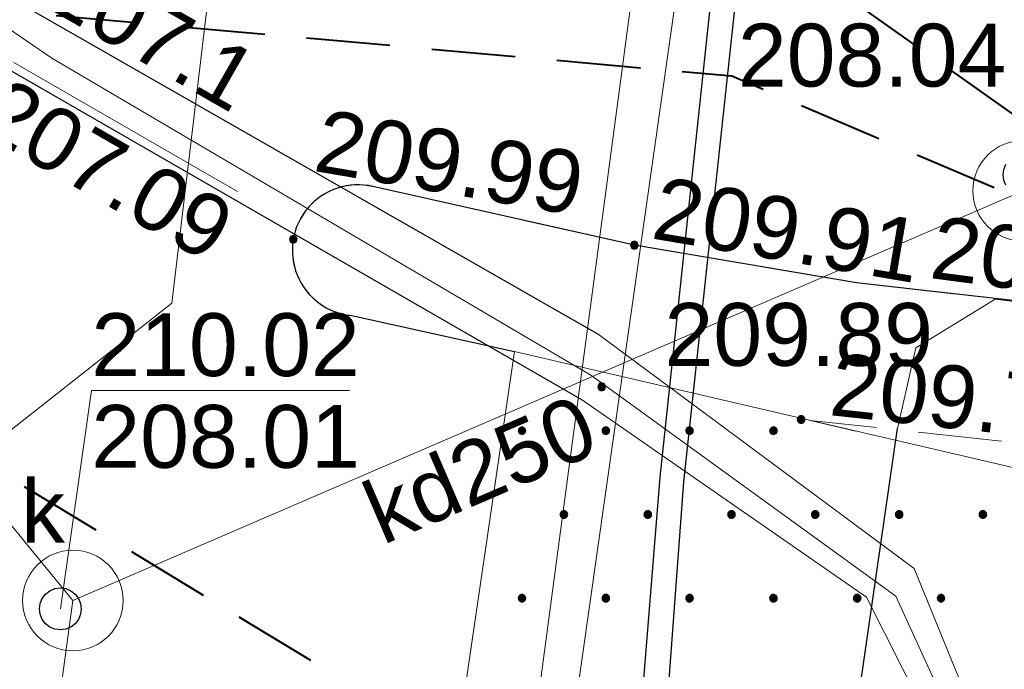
# Model space of a CAD drawing. Header units: metres. Extents: x 7419414 to 7419803, y 5549484 to 5549731.
# Tile 60 of 102: x 7419589 to 7419600, y 5549577 to 5549585. Entities that reach past the tile are written whole.
import ezdxf
from ezdxf.enums import TextEntityAlignment as Align

# ---------------------------------------------------------------- set-up
doc = ezdxf.new("R2010")
doc.units = ezdxf.units.M
doc.header["$MEASUREMENT"] = 0
doc.layers.get('0').update_dxf_attribs({"color": 250})
for name, color, linetype, lineweight in [('EGBJ', 7, 'Continuous', 13), ('GUPPRZ_O', 7, 'Continuous', 13), ('LINIE ROZGRANICZAJĄCE MPZP', 212, 'Continuous', 0), ('OTKJ', 7, 'Continuous', 13), ('OTKK', 7, 'Continuous', 30), ('OTRS_O', 7, 'Continuous', 13), ('OTZT', 7, 'Continuous', 13), ('SUCP', 212, 'Continuous', 13), ('SUEP', 1, 'Continuous', 13), ('SUKP', 36, 'Continuous', 13), ('SUKP_O', 36, 'Continuous', 13), ('SULO', 7, 'Continuous', 30), ('SUPK', 7, 'Continuous', 13), ('SUPW_O', 7, 'Continuous', 13), ('sutp', 250, 'Continuous', 0), ('SUWP', 5, 'Continuous', 13)]:
    doc.layers.add(name, color=color, linetype=linetype, lineweight=lineweight)
doc.styles.add('Arial', font='arial.ttf')

msp = doc.modelspace()

# ---------------------------------------------------------------- hatches: boundary and pattern name
at = {"linetype": 'Continuous'}
for points in [[(7419591.97, 5549582.305), (7419591.958, 5549582.307), (7419591.947, 5549582.311), (7419591.938, 5549582.318), (7419591.931, 5549582.328), (7419591.927, 5549582.338), (7419591.925, 5549582.35), (7419591.927, 5549582.362), (7419591.931, 5549582.373), (7419591.938, 5549582.382), (7419591.947, 5549582.389), (7419591.958, 5549582.393), (7419591.97, 5549582.395), (7419591.982, 5549582.393), (7419591.992, 5549582.389), (7419592.002, 5549582.382), (7419592.009, 5549582.373), (7419592.013, 5549582.362), (7419592.015, 5549582.35), (7419592.013, 5549582.338), (7419592.009, 5549582.328), (7419592.002, 5549582.318), (7419591.992, 5549582.311), (7419591.982, 5549582.307)], [(7419596.04, 5549582.235), (7419596.028, 5549582.237), (7419596.017, 5549582.241), (7419596.008, 5549582.248), (7419596.001, 5549582.258), (7419595.997, 5549582.268), (7419595.995, 5549582.28), (7419595.997, 5549582.292), (7419596.001, 5549582.303), (7419596.008, 5549582.312), (7419596.017, 5549582.319), (7419596.028, 5549582.323), (7419596.04, 5549582.325), (7419596.052, 5549582.323), (7419596.062, 5549582.319), (7419596.072, 5549582.312), (7419596.079, 5549582.303), (7419596.083, 5549582.292), (7419596.085, 5549582.28), (7419596.083, 5549582.268), (7419596.079, 5549582.258), (7419596.072, 5549582.248), (7419596.062, 5549582.241), (7419596.052, 5549582.237)], [(7419595.65, 5549580.545), (7419595.638, 5549580.547), (7419595.628, 5549580.551), (7419595.618, 5549580.558), (7419595.611, 5549580.567), (7419595.607, 5549580.578), (7419595.605, 5549580.59), (7419595.607, 5549580.602), (7419595.611, 5549580.612), (7419595.618, 5549580.622), (7419595.628, 5549580.629), (7419595.638, 5549580.633), (7419595.65, 5549580.635), (7419595.662, 5549580.633), (7419595.673, 5549580.629), (7419595.682, 5549580.622), (7419595.689, 5549580.612), (7419595.693, 5549580.602), (7419595.695, 5549580.59), (7419595.693, 5549580.578), (7419595.689, 5549580.567), (7419595.682, 5549580.558), (7419595.673, 5549580.551), (7419595.662, 5549580.547)], [(7419598.03, 5549580.155), (7419598.018, 5549580.157), (7419598.008, 5549580.161), (7419597.998, 5549580.168), (7419597.991, 5549580.178), (7419597.987, 5549580.188), (7419597.985, 5549580.2), (7419597.987, 5549580.212), (7419597.991, 5549580.223), (7419597.998, 5549580.232), (7419598.008, 5549580.239), (7419598.018, 5549580.243), (7419598.03, 5549580.245), (7419598.042, 5549580.243), (7419598.053, 5549580.239), (7419598.062, 5549580.232), (7419598.069, 5549580.223), (7419598.073, 5549580.212), (7419598.075, 5549580.2), (7419598.073, 5549580.188), (7419598.069, 5549580.178), (7419598.062, 5549580.168), (7419598.053, 5549580.161), (7419598.042, 5549580.157)], [(7419594.7, 5549580.021), (7419594.688, 5549580.023), (7419594.677, 5549580.027), (7419594.668, 5549580.034), (7419594.661, 5549580.044), (7419594.656, 5549580.055), (7419594.655, 5549580.066), (7419594.656, 5549580.078), (7419594.661, 5549580.089), (7419594.668, 5549580.098), (7419594.677, 5549580.105), (7419594.688, 5549580.11), (7419594.7, 5549580.111), (7419594.711, 5549580.11), (7419594.722, 5549580.105), (7419594.731, 5549580.098), (7419594.739, 5549580.089), (7419594.743, 5549580.078), (7419594.745, 5549580.066), (7419594.743, 5549580.055), (7419594.739, 5549580.044), (7419594.731, 5549580.034), (7419594.722, 5549580.027), (7419594.711, 5549580.023)], [(7419595.7, 5549580.021), (7419595.688, 5549580.023), (7419595.677, 5549580.027), (7419595.668, 5549580.034), (7419595.661, 5549580.044), (7419595.656, 5549580.055), (7419595.655, 5549580.066), (7419595.656, 5549580.078), (7419595.661, 5549580.089), (7419595.668, 5549580.098), (7419595.677, 5549580.105), (7419595.688, 5549580.11), (7419595.7, 5549580.111), (7419595.711, 5549580.11), (7419595.722, 5549580.105), (7419595.731, 5549580.098), (7419595.739, 5549580.089), (7419595.743, 5549580.078), (7419595.745, 5549580.066), (7419595.743, 5549580.055), (7419595.739, 5549580.044), (7419595.731, 5549580.034), (7419595.722, 5549580.027), (7419595.711, 5549580.023)], [(7419596.7, 5549580.021), (7419596.688, 5549580.023), (7419596.677, 5549580.027), (7419596.668, 5549580.034), (7419596.661, 5549580.044), (7419596.656, 5549580.055), (7419596.655, 5549580.066), (7419596.656, 5549580.078), (7419596.661, 5549580.089), (7419596.668, 5549580.098), (7419596.677, 5549580.105), (7419596.688, 5549580.11), (7419596.7, 5549580.111), (7419596.711, 5549580.11), (7419596.722, 5549580.105), (7419596.731, 5549580.098), (7419596.739, 5549580.089), (7419596.743, 5549580.078), (7419596.745, 5549580.066), (7419596.743, 5549580.055), (7419596.739, 5549580.044), (7419596.731, 5549580.034), (7419596.722, 5549580.027), (7419596.711, 5549580.023)], [(7419597.7, 5549580.021), (7419597.688, 5549580.023), (7419597.677, 5549580.027), (7419597.668, 5549580.034), (7419597.661, 5549580.044), (7419597.656, 5549580.055), (7419597.655, 5549580.066), (7419597.656, 5549580.078), (7419597.661, 5549580.089), (7419597.668, 5549580.098), (7419597.677, 5549580.105), (7419597.688, 5549580.11), (7419597.7, 5549580.111), (7419597.711, 5549580.11), (7419597.722, 5549580.105), (7419597.731, 5549580.098), (7419597.739, 5549580.089), (7419597.743, 5549580.078), (7419597.745, 5549580.066), (7419597.743, 5549580.055), (7419597.739, 5549580.044), (7419597.731, 5549580.034), (7419597.722, 5549580.027), (7419597.711, 5549580.023)], [(7419595.2, 5549579.021), (7419595.188, 5549579.023), (7419595.177, 5549579.027), (7419595.168, 5549579.034), (7419595.161, 5549579.044), (7419595.156, 5549579.055), (7419595.155, 5549579.066), (7419595.156, 5549579.078), (7419595.161, 5549579.089), (7419595.168, 5549579.098), (7419595.177, 5549579.105), (7419595.188, 5549579.11), (7419595.2, 5549579.111), (7419595.211, 5549579.11), (7419595.222, 5549579.105), (7419595.231, 5549579.098), (7419595.239, 5549579.089), (7419595.243, 5549579.078), (7419595.245, 5549579.066), (7419595.243, 5549579.055), (7419595.239, 5549579.044), (7419595.231, 5549579.034), (7419595.222, 5549579.027), (7419595.211, 5549579.023)], [(7419596.2, 5549579.021), (7419596.188, 5549579.023), (7419596.177, 5549579.027), (7419596.168, 5549579.034), (7419596.161, 5549579.044), (7419596.156, 5549579.055), (7419596.155, 5549579.066), (7419596.156, 5549579.078), (7419596.161, 5549579.089), (7419596.168, 5549579.098), (7419596.177, 5549579.105), (7419596.188, 5549579.11), (7419596.2, 5549579.111), (7419596.211, 5549579.11), (7419596.222, 5549579.105), (7419596.231, 5549579.098), (7419596.239, 5549579.089), (7419596.243, 5549579.078), (7419596.245, 5549579.066), (7419596.243, 5549579.055), (7419596.239, 5549579.044), (7419596.231, 5549579.034), (7419596.222, 5549579.027), (7419596.211, 5549579.023)], [(7419597.2, 5549579.021), (7419597.188, 5549579.023), (7419597.177, 5549579.027), (7419597.168, 5549579.034), (7419597.161, 5549579.044), (7419597.156, 5549579.055), (7419597.155, 5549579.066), (7419597.156, 5549579.078), (7419597.161, 5549579.089), (7419597.168, 5549579.098), (7419597.177, 5549579.105), (7419597.188, 5549579.11), (7419597.2, 5549579.111), (7419597.211, 5549579.11), (7419597.222, 5549579.105), (7419597.231, 5549579.098), (7419597.239, 5549579.089), (7419597.243, 5549579.078), (7419597.245, 5549579.066), (7419597.243, 5549579.055), (7419597.239, 5549579.044), (7419597.231, 5549579.034), (7419597.222, 5549579.027), (7419597.211, 5549579.023)], [(7419598.2, 5549579.021), (7419598.188, 5549579.023), (7419598.177, 5549579.027), (7419598.168, 5549579.034), (7419598.161, 5549579.044), (7419598.156, 5549579.055), (7419598.155, 5549579.066), (7419598.156, 5549579.078), (7419598.161, 5549579.089), (7419598.168, 5549579.098), (7419598.177, 5549579.105), (7419598.188, 5549579.11), (7419598.2, 5549579.111), (7419598.211, 5549579.11), (7419598.222, 5549579.105), (7419598.231, 5549579.098), (7419598.239, 5549579.089), (7419598.243, 5549579.078), (7419598.245, 5549579.066), (7419598.243, 5549579.055), (7419598.239, 5549579.044), (7419598.231, 5549579.034), (7419598.222, 5549579.027), (7419598.211, 5549579.023)], [(7419599.2, 5549579.021), (7419599.188, 5549579.023), (7419599.177, 5549579.027), (7419599.168, 5549579.034), (7419599.161, 5549579.044), (7419599.156, 5549579.055), (7419599.155, 5549579.066), (7419599.156, 5549579.078), (7419599.161, 5549579.089), (7419599.168, 5549579.098), (7419599.177, 5549579.105), (7419599.188, 5549579.11), (7419599.2, 5549579.111), (7419599.211, 5549579.11), (7419599.222, 5549579.105), (7419599.231, 5549579.098), (7419599.239, 5549579.089), (7419599.243, 5549579.078), (7419599.245, 5549579.066), (7419599.243, 5549579.055), (7419599.239, 5549579.044), (7419599.231, 5549579.034), (7419599.222, 5549579.027), (7419599.211, 5549579.023)], [(7419600.2, 5549579.021), (7419600.188, 5549579.023), (7419600.177, 5549579.027), (7419600.168, 5549579.034), (7419600.161, 5549579.044), (7419600.156, 5549579.055), (7419600.155, 5549579.066), (7419600.156, 5549579.078), (7419600.161, 5549579.089), (7419600.168, 5549579.098), (7419600.177, 5549579.105), (7419600.188, 5549579.11), (7419600.2, 5549579.111), (7419600.211, 5549579.11), (7419600.222, 5549579.105), (7419600.231, 5549579.098), (7419600.239, 5549579.089), (7419600.243, 5549579.078), (7419600.245, 5549579.066), (7419600.243, 5549579.055), (7419600.239, 5549579.044), (7419600.231, 5549579.034), (7419600.222, 5549579.027), (7419600.211, 5549579.023)], [(7419594.7, 5549578.021), (7419594.688, 5549578.023), (7419594.677, 5549578.027), (7419594.668, 5549578.034), (7419594.661, 5549578.044), (7419594.656, 5549578.055), (7419594.655, 5549578.066), (7419594.656, 5549578.078), (7419594.661, 5549578.089), (7419594.668, 5549578.098), (7419594.677, 5549578.105), (7419594.688, 5549578.11), (7419594.7, 5549578.111), (7419594.711, 5549578.11), (7419594.722, 5549578.105), (7419594.731, 5549578.098), (7419594.739, 5549578.089), (7419594.743, 5549578.078), (7419594.745, 5549578.066), (7419594.743, 5549578.055), (7419594.739, 5549578.044), (7419594.731, 5549578.034), (7419594.722, 5549578.027), (7419594.711, 5549578.023)], [(7419595.7, 5549578.021), (7419595.688, 5549578.023), (7419595.677, 5549578.027), (7419595.668, 5549578.034), (7419595.661, 5549578.044), (7419595.656, 5549578.055), (7419595.655, 5549578.066), (7419595.656, 5549578.078), (7419595.661, 5549578.089), (7419595.668, 5549578.098), (7419595.677, 5549578.105), (7419595.688, 5549578.11), (7419595.7, 5549578.111), (7419595.711, 5549578.11), (7419595.722, 5549578.105), (7419595.731, 5549578.098), (7419595.739, 5549578.089), (7419595.743, 5549578.078), (7419595.745, 5549578.066), (7419595.743, 5549578.055), (7419595.739, 5549578.044), (7419595.731, 5549578.034), (7419595.722, 5549578.027), (7419595.711, 5549578.023)], [(7419596.7, 5549578.021), (7419596.688, 5549578.023), (7419596.677, 5549578.027), (7419596.668, 5549578.034), (7419596.661, 5549578.044), (7419596.656, 5549578.055), (7419596.655, 5549578.066), (7419596.656, 5549578.078), (7419596.661, 5549578.089), (7419596.668, 5549578.098), (7419596.677, 5549578.105), (7419596.688, 5549578.11), (7419596.7, 5549578.111), (7419596.711, 5549578.11), (7419596.722, 5549578.105), (7419596.731, 5549578.098), (7419596.739, 5549578.089), (7419596.743, 5549578.078), (7419596.745, 5549578.066), (7419596.743, 5549578.055), (7419596.739, 5549578.044), (7419596.731, 5549578.034), (7419596.722, 5549578.027), (7419596.711, 5549578.023)], [(7419597.7, 5549578.021), (7419597.688, 5549578.023), (7419597.677, 5549578.027), (7419597.668, 5549578.034), (7419597.661, 5549578.044), (7419597.656, 5549578.055), (7419597.655, 5549578.066), (7419597.656, 5549578.078), (7419597.661, 5549578.089), (7419597.668, 5549578.098), (7419597.677, 5549578.105), (7419597.688, 5549578.11), (7419597.7, 5549578.111), (7419597.711, 5549578.11), (7419597.722, 5549578.105), (7419597.731, 5549578.098), (7419597.739, 5549578.089), (7419597.743, 5549578.078), (7419597.745, 5549578.066), (7419597.743, 5549578.055), (7419597.739, 5549578.044), (7419597.731, 5549578.034), (7419597.722, 5549578.027), (7419597.711, 5549578.023)], [(7419598.7, 5549578.021), (7419598.688, 5549578.023), (7419598.677, 5549578.027), (7419598.668, 5549578.034), (7419598.661, 5549578.044), (7419598.656, 5549578.055), (7419598.655, 5549578.066), (7419598.656, 5549578.078), (7419598.661, 5549578.089), (7419598.668, 5549578.098), (7419598.677, 5549578.105), (7419598.688, 5549578.11), (7419598.7, 5549578.111), (7419598.711, 5549578.11), (7419598.722, 5549578.105), (7419598.731, 5549578.098), (7419598.739, 5549578.089), (7419598.743, 5549578.078), (7419598.745, 5549578.066), (7419598.743, 5549578.055), (7419598.739, 5549578.044), (7419598.731, 5549578.034), (7419598.722, 5549578.027), (7419598.711, 5549578.023)], [(7419599.7, 5549578.021), (7419599.688, 5549578.023), (7419599.677, 5549578.027), (7419599.668, 5549578.034), (7419599.661, 5549578.044), (7419599.656, 5549578.055), (7419599.655, 5549578.066), (7419599.656, 5549578.078), (7419599.661, 5549578.089), (7419599.668, 5549578.098), (7419599.677, 5549578.105), (7419599.688, 5549578.11), (7419599.7, 5549578.111), (7419599.711, 5549578.11), (7419599.722, 5549578.105), (7419599.731, 5549578.098), (7419599.739, 5549578.089), (7419599.743, 5549578.078), (7419599.745, 5549578.066), (7419599.743, 5549578.055), (7419599.739, 5549578.044), (7419599.731, 5549578.034), (7419599.722, 5549578.027), (7419599.711, 5549578.023)]]:
    msp.add_hatch(color=0, dxfattribs=at).paths.add_polyline_path(points)

# ---------------------------------------------------------------- linework, layer by layer
at = {"color": 0, "linetype": 'Continuous', "flags": 128}
msp.add_lwpolyline([(7419600.473, 5549582.995), (7419600.449, 5549583.055), (7419600.44, 5549583.12), (7419600.449, 5549583.185), (7419600.473, 5549583.245)], dxfattribs=at)
for points in [[(7419591.925, 5549582.35), (7419591.927, 5549582.338), (7419591.931, 5549582.328), (7419591.938, 5549582.318), (7419591.947, 5549582.311), (7419591.958, 5549582.307), (7419591.97, 5549582.305), (7419591.982, 5549582.307), (7419591.992, 5549582.311), (7419592.002, 5549582.318), (7419592.009, 5549582.328), (7419592.013, 5549582.338), (7419592.015, 5549582.35), (7419592.013, 5549582.362), (7419592.009, 5549582.373), (7419592.002, 5549582.382), (7419591.992, 5549582.389), (7419591.982, 5549582.393), (7419591.97, 5549582.395), (7419591.958, 5549582.393), (7419591.947, 5549582.389), (7419591.938, 5549582.382), (7419591.931, 5549582.373), (7419591.927, 5549582.362), (7419591.925, 5549582.35)], [(7419595.995, 5549582.28), (7419595.997, 5549582.268), (7419596.001, 5549582.258), (7419596.008, 5549582.248), (7419596.017, 5549582.241), (7419596.028, 5549582.237), (7419596.04, 5549582.235), (7419596.052, 5549582.237), (7419596.062, 5549582.241), (7419596.072, 5549582.248), (7419596.079, 5549582.258), (7419596.083, 5549582.268), (7419596.085, 5549582.28), (7419596.083, 5549582.292), (7419596.079, 5549582.303), (7419596.072, 5549582.312), (7419596.062, 5549582.319), (7419596.052, 5549582.323), (7419596.04, 5549582.325), (7419596.028, 5549582.323), (7419596.017, 5549582.319), (7419596.008, 5549582.312), (7419596.001, 5549582.303), (7419595.997, 5549582.292), (7419595.995, 5549582.28)], [(7419595.605, 5549580.59), (7419595.607, 5549580.578), (7419595.611, 5549580.567), (7419595.618, 5549580.558), (7419595.628, 5549580.551), (7419595.638, 5549580.547), (7419595.65, 5549580.545), (7419595.662, 5549580.547), (7419595.673, 5549580.551), (7419595.682, 5549580.558), (7419595.689, 5549580.567), (7419595.693, 5549580.578), (7419595.695, 5549580.59), (7419595.693, 5549580.602), (7419595.689, 5549580.612), (7419595.682, 5549580.622), (7419595.673, 5549580.629), (7419595.662, 5549580.633), (7419595.65, 5549580.635), (7419595.638, 5549580.633), (7419595.628, 5549580.629), (7419595.618, 5549580.622), (7419595.611, 5549580.612), (7419595.607, 5549580.602), (7419595.605, 5549580.59)], [(7419597.985, 5549580.2), (7419597.987, 5549580.188), (7419597.991, 5549580.178), (7419597.998, 5549580.168), (7419598.008, 5549580.161), (7419598.018, 5549580.157), (7419598.03, 5549580.155), (7419598.042, 5549580.157), (7419598.053, 5549580.161), (7419598.062, 5549580.168), (7419598.069, 5549580.178), (7419598.073, 5549580.188), (7419598.075, 5549580.2), (7419598.073, 5549580.212), (7419598.069, 5549580.223), (7419598.062, 5549580.232), (7419598.053, 5549580.239), (7419598.042, 5549580.243), (7419598.03, 5549580.245), (7419598.018, 5549580.243), (7419598.008, 5549580.239), (7419597.998, 5549580.232), (7419597.991, 5549580.223), (7419597.987, 5549580.212), (7419597.985, 5549580.2)], [(7419594.655, 5549580.066), (7419594.656, 5549580.055), (7419594.661, 5549580.044), (7419594.668, 5549580.034), (7419594.677, 5549580.027), (7419594.688, 5549580.023), (7419594.7, 5549580.021), (7419594.711, 5549580.023), (7419594.722, 5549580.027), (7419594.731, 5549580.034), (7419594.739, 5549580.044), (7419594.743, 5549580.055), (7419594.745, 5549580.066), (7419594.743, 5549580.078), (7419594.739, 5549580.089), (7419594.731, 5549580.098), (7419594.722, 5549580.105), (7419594.711, 5549580.11), (7419594.7, 5549580.111), (7419594.688, 5549580.11), (7419594.677, 5549580.105), (7419594.668, 5549580.098), (7419594.661, 5549580.089), (7419594.656, 5549580.078), (7419594.655, 5549580.066)], [(7419595.655, 5549580.066), (7419595.656, 5549580.055), (7419595.661, 5549580.044), (7419595.668, 5549580.034), (7419595.677, 5549580.027), (7419595.688, 5549580.023), (7419595.7, 5549580.021), (7419595.711, 5549580.023), (7419595.722, 5549580.027), (7419595.731, 5549580.034), (7419595.739, 5549580.044), (7419595.743, 5549580.055), (7419595.745, 5549580.066), (7419595.743, 5549580.078), (7419595.739, 5549580.089), (7419595.731, 5549580.098), (7419595.722, 5549580.105), (7419595.711, 5549580.11), (7419595.7, 5549580.111), (7419595.688, 5549580.11), (7419595.677, 5549580.105), (7419595.668, 5549580.098), (7419595.661, 5549580.089), (7419595.656, 5549580.078), (7419595.655, 5549580.066)], [(7419596.655, 5549580.066), (7419596.656, 5549580.055), (7419596.661, 5549580.044), (7419596.668, 5549580.034), (7419596.677, 5549580.027), (7419596.688, 5549580.023), (7419596.7, 5549580.021), (7419596.711, 5549580.023), (7419596.722, 5549580.027), (7419596.731, 5549580.034), (7419596.739, 5549580.044), (7419596.743, 5549580.055), (7419596.745, 5549580.066), (7419596.743, 5549580.078), (7419596.739, 5549580.089), (7419596.731, 5549580.098), (7419596.722, 5549580.105), (7419596.711, 5549580.11), (7419596.7, 5549580.111), (7419596.688, 5549580.11), (7419596.677, 5549580.105), (7419596.668, 5549580.098), (7419596.661, 5549580.089), (7419596.656, 5549580.078), (7419596.655, 5549580.066)], [(7419597.655, 5549580.066), (7419597.656, 5549580.055), (7419597.661, 5549580.044), (7419597.668, 5549580.034), (7419597.677, 5549580.027), (7419597.688, 5549580.023), (7419597.7, 5549580.021), (7419597.711, 5549580.023), (7419597.722, 5549580.027), (7419597.731, 5549580.034), (7419597.739, 5549580.044), (7419597.743, 5549580.055), (7419597.745, 5549580.066), (7419597.743, 5549580.078), (7419597.739, 5549580.089), (7419597.731, 5549580.098), (7419597.722, 5549580.105), (7419597.711, 5549580.11), (7419597.7, 5549580.111), (7419597.688, 5549580.11), (7419597.677, 5549580.105), (7419597.668, 5549580.098), (7419597.661, 5549580.089), (7419597.656, 5549580.078), (7419597.655, 5549580.066)], [(7419595.155, 5549579.066), (7419595.156, 5549579.055), (7419595.161, 5549579.044), (7419595.168, 5549579.034), (7419595.177, 5549579.027), (7419595.188, 5549579.023), (7419595.2, 5549579.021), (7419595.211, 5549579.023), (7419595.222, 5549579.027), (7419595.231, 5549579.034), (7419595.239, 5549579.044), (7419595.243, 5549579.055), (7419595.245, 5549579.066), (7419595.243, 5549579.078), (7419595.239, 5549579.089), (7419595.231, 5549579.098), (7419595.222, 5549579.105), (7419595.211, 5549579.11), (7419595.2, 5549579.111), (7419595.188, 5549579.11), (7419595.177, 5549579.105), (7419595.168, 5549579.098), (7419595.161, 5549579.089), (7419595.156, 5549579.078), (7419595.155, 5549579.066)], [(7419596.155, 5549579.066), (7419596.156, 5549579.055), (7419596.161, 5549579.044), (7419596.168, 5549579.034), (7419596.177, 5549579.027), (7419596.188, 5549579.023), (7419596.2, 5549579.021), (7419596.211, 5549579.023), (7419596.222, 5549579.027), (7419596.231, 5549579.034), (7419596.239, 5549579.044), (7419596.243, 5549579.055), (7419596.245, 5549579.066), (7419596.243, 5549579.078), (7419596.239, 5549579.089), (7419596.231, 5549579.098), (7419596.222, 5549579.105), (7419596.211, 5549579.11), (7419596.2, 5549579.111), (7419596.188, 5549579.11), (7419596.177, 5549579.105), (7419596.168, 5549579.098), (7419596.161, 5549579.089), (7419596.156, 5549579.078), (7419596.155, 5549579.066)], [(7419597.155, 5549579.066), (7419597.156, 5549579.055), (7419597.161, 5549579.044), (7419597.168, 5549579.034), (7419597.177, 5549579.027), (7419597.188, 5549579.023), (7419597.2, 5549579.021), (7419597.211, 5549579.023), (7419597.222, 5549579.027), (7419597.231, 5549579.034), (7419597.239, 5549579.044), (7419597.243, 5549579.055), (7419597.245, 5549579.066), (7419597.243, 5549579.078), (7419597.239, 5549579.089), (7419597.231, 5549579.098), (7419597.222, 5549579.105), (7419597.211, 5549579.11), (7419597.2, 5549579.111), (7419597.188, 5549579.11), (7419597.177, 5549579.105), (7419597.168, 5549579.098), (7419597.161, 5549579.089), (7419597.156, 5549579.078), (7419597.155, 5549579.066)], [(7419598.155, 5549579.066), (7419598.156, 5549579.055), (7419598.161, 5549579.044), (7419598.168, 5549579.034), (7419598.177, 5549579.027), (7419598.188, 5549579.023), (7419598.2, 5549579.021), (7419598.211, 5549579.023), (7419598.222, 5549579.027), (7419598.231, 5549579.034), (7419598.239, 5549579.044), (7419598.243, 5549579.055), (7419598.245, 5549579.066), (7419598.243, 5549579.078), (7419598.239, 5549579.089), (7419598.231, 5549579.098), (7419598.222, 5549579.105), (7419598.211, 5549579.11), (7419598.2, 5549579.111), (7419598.188, 5549579.11), (7419598.177, 5549579.105), (7419598.168, 5549579.098), (7419598.161, 5549579.089), (7419598.156, 5549579.078), (7419598.155, 5549579.066)], [(7419599.155, 5549579.066), (7419599.156, 5549579.055), (7419599.161, 5549579.044), (7419599.168, 5549579.034), (7419599.177, 5549579.027), (7419599.188, 5549579.023), (7419599.2, 5549579.021), (7419599.211, 5549579.023), (7419599.222, 5549579.027), (7419599.231, 5549579.034), (7419599.239, 5549579.044), (7419599.243, 5549579.055), (7419599.245, 5549579.066), (7419599.243, 5549579.078), (7419599.239, 5549579.089), (7419599.231, 5549579.098), (7419599.222, 5549579.105), (7419599.211, 5549579.11), (7419599.2, 5549579.111), (7419599.188, 5549579.11), (7419599.177, 5549579.105), (7419599.168, 5549579.098), (7419599.161, 5549579.089), (7419599.156, 5549579.078), (7419599.155, 5549579.066)], [(7419600.155, 5549579.066), (7419600.156, 5549579.055), (7419600.161, 5549579.044), (7419600.168, 5549579.034), (7419600.177, 5549579.027), (7419600.188, 5549579.023), (7419600.2, 5549579.021), (7419600.211, 5549579.023), (7419600.222, 5549579.027), (7419600.231, 5549579.034), (7419600.239, 5549579.044), (7419600.243, 5549579.055), (7419600.245, 5549579.066), (7419600.243, 5549579.078), (7419600.239, 5549579.089), (7419600.231, 5549579.098), (7419600.222, 5549579.105), (7419600.211, 5549579.11), (7419600.2, 5549579.111), (7419600.188, 5549579.11), (7419600.177, 5549579.105), (7419600.168, 5549579.098), (7419600.161, 5549579.089), (7419600.156, 5549579.078), (7419600.155, 5549579.066)], [(7419589.19, 5549578.19), (7419589.255, 5549578.181), (7419589.315, 5549578.157), (7419589.367, 5549578.117), (7419589.407, 5549578.065), (7419589.431, 5549578.005), (7419589.44, 5549577.94), (7419589.431, 5549577.875), (7419589.407, 5549577.815), (7419589.367, 5549577.763), (7419589.315, 5549577.723), (7419589.255, 5549577.699), (7419589.19, 5549577.69), (7419589.125, 5549577.699), (7419589.065, 5549577.723), (7419589.013, 5549577.763), (7419588.973, 5549577.815), (7419588.949, 5549577.875), (7419588.94, 5549577.94), (7419588.949, 5549578.005), (7419588.973, 5549578.065), (7419589.013, 5549578.117), (7419589.065, 5549578.157), (7419589.125, 5549578.181), (7419589.19, 5549578.19)], [(7419594.655, 5549578.066), (7419594.656, 5549578.055), (7419594.661, 5549578.044), (7419594.668, 5549578.034), (7419594.677, 5549578.027), (7419594.688, 5549578.023), (7419594.7, 5549578.021), (7419594.711, 5549578.023), (7419594.722, 5549578.027), (7419594.731, 5549578.034), (7419594.739, 5549578.044), (7419594.743, 5549578.055), (7419594.745, 5549578.066), (7419594.743, 5549578.078), (7419594.739, 5549578.089), (7419594.731, 5549578.098), (7419594.722, 5549578.105), (7419594.711, 5549578.11), (7419594.7, 5549578.111), (7419594.688, 5549578.11), (7419594.677, 5549578.105), (7419594.668, 5549578.098), (7419594.661, 5549578.089), (7419594.656, 5549578.078), (7419594.655, 5549578.066)], [(7419595.655, 5549578.066), (7419595.656, 5549578.055), (7419595.661, 5549578.044), (7419595.668, 5549578.034), (7419595.677, 5549578.027), (7419595.688, 5549578.023), (7419595.7, 5549578.021), (7419595.711, 5549578.023), (7419595.722, 5549578.027), (7419595.731, 5549578.034), (7419595.739, 5549578.044), (7419595.743, 5549578.055), (7419595.745, 5549578.066), (7419595.743, 5549578.078), (7419595.739, 5549578.089), (7419595.731, 5549578.098), (7419595.722, 5549578.105), (7419595.711, 5549578.11), (7419595.7, 5549578.111), (7419595.688, 5549578.11), (7419595.677, 5549578.105), (7419595.668, 5549578.098), (7419595.661, 5549578.089), (7419595.656, 5549578.078), (7419595.655, 5549578.066)], [(7419596.655, 5549578.066), (7419596.656, 5549578.055), (7419596.661, 5549578.044), (7419596.668, 5549578.034), (7419596.677, 5549578.027), (7419596.688, 5549578.023), (7419596.7, 5549578.021), (7419596.711, 5549578.023), (7419596.722, 5549578.027), (7419596.731, 5549578.034), (7419596.739, 5549578.044), (7419596.743, 5549578.055), (7419596.745, 5549578.066), (7419596.743, 5549578.078), (7419596.739, 5549578.089), (7419596.731, 5549578.098), (7419596.722, 5549578.105), (7419596.711, 5549578.11), (7419596.7, 5549578.111), (7419596.688, 5549578.11), (7419596.677, 5549578.105), (7419596.668, 5549578.098), (7419596.661, 5549578.089), (7419596.656, 5549578.078), (7419596.655, 5549578.066)], [(7419597.655, 5549578.066), (7419597.656, 5549578.055), (7419597.661, 5549578.044), (7419597.668, 5549578.034), (7419597.677, 5549578.027), (7419597.688, 5549578.023), (7419597.7, 5549578.021), (7419597.711, 5549578.023), (7419597.722, 5549578.027), (7419597.731, 5549578.034), (7419597.739, 5549578.044), (7419597.743, 5549578.055), (7419597.745, 5549578.066), (7419597.743, 5549578.078), (7419597.739, 5549578.089), (7419597.731, 5549578.098), (7419597.722, 5549578.105), (7419597.711, 5549578.11), (7419597.7, 5549578.111), (7419597.688, 5549578.11), (7419597.677, 5549578.105), (7419597.668, 5549578.098), (7419597.661, 5549578.089), (7419597.656, 5549578.078), (7419597.655, 5549578.066)], [(7419598.655, 5549578.066), (7419598.656, 5549578.055), (7419598.661, 5549578.044), (7419598.668, 5549578.034), (7419598.677, 5549578.027), (7419598.688, 5549578.023), (7419598.7, 5549578.021), (7419598.711, 5549578.023), (7419598.722, 5549578.027), (7419598.731, 5549578.034), (7419598.739, 5549578.044), (7419598.743, 5549578.055), (7419598.745, 5549578.066), (7419598.743, 5549578.078), (7419598.739, 5549578.089), (7419598.731, 5549578.098), (7419598.722, 5549578.105), (7419598.711, 5549578.11), (7419598.7, 5549578.111), (7419598.688, 5549578.11), (7419598.677, 5549578.105), (7419598.668, 5549578.098), (7419598.661, 5549578.089), (7419598.656, 5549578.078), (7419598.655, 5549578.066)], [(7419599.655, 5549578.066), (7419599.656, 5549578.055), (7419599.661, 5549578.044), (7419599.668, 5549578.034), (7419599.677, 5549578.027), (7419599.688, 5549578.023), (7419599.7, 5549578.021), (7419599.711, 5549578.023), (7419599.722, 5549578.027), (7419599.731, 5549578.034), (7419599.739, 5549578.044), (7419599.743, 5549578.055), (7419599.745, 5549578.066), (7419599.743, 5549578.078), (7419599.739, 5549578.089), (7419599.731, 5549578.098), (7419599.722, 5549578.105), (7419599.711, 5549578.11), (7419599.7, 5549578.111), (7419599.688, 5549578.11), (7419599.677, 5549578.105), (7419599.668, 5549578.098), (7419599.661, 5549578.089), (7419599.656, 5549578.078), (7419599.655, 5549578.066)]]:
    msp.add_lwpolyline(points, close=True, dxfattribs=at)
at = {"layer": 'EGBJ', "color": 250, "linetype": 'Continuous', "lineweight": 13, "flags": 128}
msp.add_lwpolyline([(7419607.2, 5549578.08), (7419602.64, 5549579.14), (7419594.61, 5549581.01), (7419593.78, 5549575.34), (7419601.22, 5549573.35), (7419605.01, 5549572.47), (7419610.7, 5549571.15), (7419611.619, 5549577.362), (7419607.2, 5549578.08)], close=True, dxfattribs=at)
at = {"layer": 'GUPPRZ_O', "color": 1, "linetype": 'Continuous', "lineweight": 13}
msp.add_line((7419588.635, 5549584.459), (7419591.303, 5549582.921), dxfattribs=at)
at = {"layer": 'GUPPRZ_O', "color": 36, "linetype": 'Continuous', "lineweight": 13, "flags": 128}
msp.add_lwpolyline([(7419589.19, 5549577.94), (7419589.56, 5549580.546), (7419592.64, 5549580.546)], dxfattribs=at)
at = {"layer": 'LINIE ROZGRANICZAJĄCE MPZP', "color": 30, "linetype": 'Continuous', "lineweight": 40}
for p, q in [((7419599.419, 5549584.649), (7419598.603, 5549585.227)), ((7419600.644, 5549583.783), (7419599.827, 5549584.36)), ((7419588.758, 5549579.402), (7419589.613, 5549578.883)), ((7419590.04, 5549578.624), (7419590.895, 5549578.105)), ((7419591.322, 5549577.845), (7419592.177, 5549577.326))]:
    msp.add_line(p, q, dxfattribs=at)
at = {"layer": 'LINIE ROZGRANICZAJĄCE MPZP', "color": 1, "linetype": 'Continuous', "lineweight": 40}
for p, q in [((7419589.14, 5549585.021), (7419590.136, 5549584.932)), ((7419590.634, 5549584.887), (7419591.63, 5549584.798)), ((7419592.128, 5549584.754), (7419593.124, 5549584.665)), ((7419593.622, 5549584.62), (7419594.618, 5549584.531)), ((7419595.116, 5549584.487), (7419596.112, 5549584.398)), ((7419598.036, 5549583.946), (7419598.956, 5549583.554)), ((7419599.416, 5549583.358), (7419600.336, 5549582.967))]:
    msp.add_line(p, q, dxfattribs=at)
at = {"layer": 'LINIE ROZGRANICZAJĄCE MPZP', "color": 1, "linetype": 'Continuous', "lineweight": 40, "flags": 128}
msp.add_lwpolyline([(7419596.61, 5549584.353), (7419597.202, 5549584.301), (7419597.576, 5549584.141)], dxfattribs=at)
at = {"layer": 'OTKJ', "color": 250, "linetype": 'Continuous', "lineweight": 13}
for p, q in [((7419594.236, 5549582.685), (7419592.92, 5549582.98)), ((7419596.04, 5549582.28), (7419594.724, 5549582.575)), ((7419597.119, 5549582.097), (7419596.04, 5549582.28)), ((7419598.69, 5549581.83), (7419597.611, 5549582.013)), ((7419599.843, 5549581.7), (7419598.69, 5549581.83)), ((7419601.83, 5549581.476), (7419600.34, 5549581.644)), ((7419592.67, 5549581.44), (7419594.61, 5549581.01)), ((7419594.61, 5549581.01), (7419594.376, 5549579.412)), ((7419594.304, 5549578.917), (7419594.086, 5549577.433))]:
    msp.add_line(p, q, dxfattribs=at)
at = {"layer": 'OTKJ', "color": 250, "linetype": 'Continuous', "lineweight": 13, "flags": 128}
for points in [[(7419592.92, 5549582.98), (7419592.895, 5549582.986), (7419592.869, 5549582.99), (7419592.844, 5549582.994), (7419592.818, 5549582.997), (7419592.792, 5549582.999), (7419592.766, 5549583), (7419592.74, 5549583.001), (7419592.714, 5549583), (7419592.688, 5549582.999), (7419592.663, 5549582.997), (7419592.637, 5549582.994), (7419592.611, 5549582.99), (7419592.586, 5549582.985), (7419592.56, 5549582.98), (7419592.535, 5549582.973), (7419592.51, 5549582.966), (7419592.486, 5549582.958), (7419592.461, 5549582.949), (7419592.437, 5549582.939), (7419592.414, 5549582.929), (7419592.39, 5549582.918), (7419592.367, 5549582.906), (7419592.345, 5549582.893), (7419592.323, 5549582.879), (7419592.301, 5549582.865), (7419592.28, 5549582.85), (7419592.259, 5549582.835), (7419592.239, 5549582.818), (7419592.219, 5549582.801), (7419592.2, 5549582.784), (7419592.182, 5549582.766), (7419592.164, 5549582.747), (7419592.147, 5549582.727), (7419592.13, 5549582.707), (7419592.114, 5549582.687), (7419592.099, 5549582.666), (7419592.085, 5549582.644), (7419592.071, 5549582.622), (7419592.058, 5549582.6), (7419592.048, 5549582.58)], [(7419591.969, 5549582.095), (7419591.973, 5549582.073), (7419591.978, 5549582.048), (7419591.984, 5549582.023), (7419591.991, 5549581.998), (7419591.999, 5549581.973), (7419592.007, 5549581.949), (7419592.016, 5549581.924), (7419592.027, 5549581.9), (7419592.038, 5549581.877), (7419592.049, 5549581.854), (7419592.062, 5549581.831), (7419592.075, 5549581.809), (7419592.089, 5549581.787), (7419592.104, 5549581.766), (7419592.119, 5549581.745), (7419592.135, 5549581.724), (7419592.152, 5549581.705), (7419592.169, 5549581.685), (7419592.187, 5549581.667), (7419592.206, 5549581.649), (7419592.225, 5549581.631), (7419592.245, 5549581.614), (7419592.265, 5549581.598), (7419592.286, 5549581.583), (7419592.307, 5549581.568), (7419592.329, 5549581.554), (7419592.351, 5549581.541), (7419592.374, 5549581.528), (7419592.397, 5549581.516), (7419592.42, 5549581.505), (7419592.444, 5549581.495), (7419592.468, 5549581.486), (7419592.493, 5549581.477), (7419592.518, 5549581.469), (7419592.542, 5549581.462), (7419592.568, 5549581.456), (7419592.593, 5549581.451), (7419592.619, 5549581.446), (7419592.644, 5549581.443), (7419592.67, 5549581.44)]]:
    msp.add_lwpolyline(points, dxfattribs=at)
at = {"layer": 'OTKK', "color": 250, "linetype": 'Continuous', "lineweight": 30, "flags": 128}
msp.add_lwpolyline([(7419613.834, 5549580.171), (7419603.48, 5549581.29), (7419598.69, 5549581.83), (7419596.04, 5549582.28), (7419592.92, 5549582.98, 1.072705), (7419592.67, 5549581.44), (7419594.61, 5549581.01)], format="xyb", dxfattribs=at)
at = {"layer": 'OTZT', "color": 250, "linetype": 'Continuous', "lineweight": 13}
for p, q in [((7419598.685, 5549580.061), (7419598.139, 5549580.188)), ((7419598.139, 5549580.188), (7419598.929, 5549580.103)), ((7419599.427, 5549580.049), (7419600.421, 5549579.941)), ((7419600.146, 5549579.721), (7419599.172, 5549579.948))]:
    msp.add_line(p, q, dxfattribs=at)
at = {"layer": 'SUCP', "color": 212, "linetype": 'Continuous', "lineweight": 13, "flags": 128}
for points in [[(7419591.54, 5549575.45), (7419592.36, 5549575.37), (7419594.66, 5549575.14), (7419596.26, 5549587.13), (7419596.62, 5549590.42), (7419593.53, 5549590.8), (7419594.82, 5549602.97), (7419596.46, 5549614.8), (7419596.75, 5549616.8), (7419597.75, 5549624.65), (7419598.03, 5549626.82), (7419599.57, 5549638.73), (7419599.85, 5549640.5), (7419600.02, 5549641.29)], [(7419591.77, 5549574.99), (7419592.46, 5549574.91), (7419595.03, 5549574.64), (7419596.74, 5549586.66), (7419597.26, 5549590.86), (7419594, 5549591.28), (7419595.28, 5549603.36), (7419596.92, 5549615.27), (7419597.18, 5549616.78), (7419598.17, 5549625.45), (7419598.4, 5549627.16), (7419599.97, 5549639.2), (7419600.2, 5549640.36), (7419600.37, 5549641.19)]]:
    msp.add_lwpolyline(points, dxfattribs=at)
at = {"layer": 'SUEP', "color": 1, "linetype": 'Continuous', "lineweight": 13, "flags": 128}
for points in [[(7419597.35, 5549670.73), (7419598.96, 5549657.74), (7419599.612, 5549648.266), (7419595.385, 5549611.526), (7419594.311, 5549602.955), (7419593.506, 5549595.641), (7419593.228, 5549592.295), (7419595.946, 5549591.469), (7419597.378, 5549591.147), (7419597.438, 5549589.735), (7419596.35, 5549579.512), (7419595.16, 5549564.81), (7419594.94, 5549562.72), (7419597.75, 5549562), (7419597.72, 5549561.45)], [(7419621.642, 5549646.567), (7419618.618, 5549646.043), (7419615.879, 5549645.593), (7419611.591, 5549644.802), (7419609.992, 5549644.437), (7419610.43, 5549643.07), (7419609.702, 5549643.956), (7419602.495, 5549642.981), (7419602.395, 5549641.169), (7419602.038, 5549636.595), (7419600.764, 5549624.811), (7419600.219, 5549617.951), (7419600.18, 5549617.52), (7419598.921, 5549608.178), (7419599.019, 5549607.197), (7419598.734, 5549606.207), (7419597.714, 5549596.662), (7419598.162, 5549594.978), (7419597.731, 5549589.675), (7419596.63, 5549579.455), (7419595.548, 5549564.863), (7419595.35, 5549562.89), (7419598.06, 5549562.22), (7419598.04, 5549561.41)], [(7419591.77, 5549565.02), (7419593.31, 5549565.25), (7419600.01, 5549571.7), (7419600.74, 5549575.09), (7419599.38, 5549578.42), (7419595.61, 5549581.22), (7419588.84, 5549585.09), (7419587.22, 5549586.12), (7419586.89, 5549587.47), (7419587.16, 5549593.51), (7419587.53, 5549596.81), (7419588.98, 5549610.91), (7419591, 5549626.85)], [(7419591.77, 5549565.02), (7419592.53, 5549566.25), (7419599.62, 5549572.38), (7419600.31, 5549575.11), (7419598.81, 5549578.08), (7419595.41, 5549580.44), (7419588.45, 5549584.45), (7419586.5, 5549585.75), (7419586.12, 5549587.44), (7419586.38, 5549593.39), (7419586.83, 5549596.8), (7419588.33, 5549611.33)], [(7419613.808, 5549579.946), (7419607.534, 5549580.749), (7419600.347, 5549581.634), (7419599.399, 5549581.054), (7419599.179, 5549580.093), (7419597.141, 5549565.969), (7419595.31, 5549564.727), (7419594.253, 5549563.546), (7419594.11, 5549562.58)]]:
    msp.add_lwpolyline(points, dxfattribs=at)
at = {"layer": 'SUKP', "color": 36, "linetype": 'Continuous', "lineweight": 13}
for p, q in [((7419600.68, 5549582.93), (7419589.34, 5549578.04)), ((7419589.34, 5549578.04), (7419587.29, 5549563.23))]:
    msp.add_line(p, q, dxfattribs=at)
at = {"layer": 'SUKP', "color": 36, "linetype": 'Continuous', "lineweight": 13, "flags": 128}
msp.add_lwpolyline([(7419589.34, 5549578.04), (7419586.85, 5549581.08), (7419588.8, 5549596.56)], dxfattribs=at)
at = {"layer": 'SULO', "color": 250, "linetype": 'Continuous', "lineweight": 30}
for p, q in [((7419588.84, 5549585.09), (7419595.61, 5549581.22)), ((7419588.45, 5549584.45), (7419595.41, 5549580.44))]:
    msp.add_line(p, q, dxfattribs=at)
at = {"layer": 'SULO', "color": 250, "linetype": 'Continuous', "lineweight": 30, "flags": 128}
for points in [[(7419595.548, 5549564.863), (7419596.63, 5549579.455), (7419597.731, 5549589.675), (7419598.162, 5549594.978)], [(7419595.16, 5549564.81), (7419596.35, 5549579.512), (7419597.438, 5549589.735)], [(7419593.97, 5549561.61), (7419594.11, 5549562.58), (7419594.253, 5549563.546), (7419595.31, 5549564.727), (7419597.141, 5549565.969), (7419599.179, 5549580.093)]]:
    msp.add_lwpolyline(points, dxfattribs=at)
at = {"layer": 'SUPK', "color": 36, "linetype": 'Continuous', "lineweight": 13, "flags": 128}
for points in [[(7419600.68, 5549582.33, -1), (7419600.68, 5549583.53, -1), (7419600.68, 5549582.33)], [(7419589.34, 5549577.44, -1), (7419589.34, 5549578.64, -1), (7419589.34, 5549577.44)]]:
    msp.add_lwpolyline(points, format="xyb", dxfattribs=at)
at = {"layer": 'sutp', "color": 30, "linetype": 'Continuous', "lineweight": 13, "flags": 128}
msp.add_lwpolyline([(7419623.354, 5549661.133), (7419617.48, 5549660.33), (7419614.14, 5549659.5), (7419612.59, 5549658.16), (7419611.21, 5549652.74), (7419610.01, 5549649.76), (7419608.52, 5549647.43), (7419606.48, 5549646.06), (7419601.54, 5549644.31), (7419593.02, 5549640.23), (7419592.05, 5549638.95), (7419590.7, 5549626.86), (7419588.77, 5549611.69), (7419587.23, 5549597.13), (7419586.7, 5549592.96), (7419586.37, 5549587.83), (7419586.93, 5549585.99), (7419589.09, 5549584.51), (7419595.52, 5549580.73), (7419599.16, 5549578.09), (7419600.51, 5549575.14), (7419599.84, 5549572.01), (7419592.98, 5549565.91), (7419591.77, 5549565.02)], dxfattribs=at)
at = {"layer": 'SUWP', "color": 5, "linetype": 'Continuous', "lineweight": 13, "flags": 128}
msp.add_lwpolyline([(7419597.28, 5549637.81), (7419595.6, 5549624.29), (7419590.52, 5549581.59), (7419584.33, 5549576.71), (7419583.88, 5549572.68)], dxfattribs=at)

# ---------------------------------------------------------------- texts
at = {"layer": 'GUPPRZ_O', "color": 1, "linetype": 'Continuous', "lineweight": 0, "style": 'Arial'}
for s, rotation, p in [('207.1', 330.246, (7419588.965, 5549585.149)), ('207.09', 330.051, (7419588.174, 5549583.659)), ('208.9', 352.541, (7419599.549, 5549581.89))]:
    msp.add_text(s, height=0.75, rotation=rotation, dxfattribs=at).set_placement(p)
at = {"layer": 'GUPPRZ_O', "color": 36, "linetype": 'Continuous', "lineweight": 0, "style": 'Arial'}
msp.add_text('208.04', height=0.75, dxfattribs=at).set_placement((7419600.48, 5549584.173), align=Align.RIGHT)
for s, p in [('210.02', (7419589.56, 5549580.718)), ('208.01', (7419589.56, 5549579.623))]:
    msp.add_text(s, height=0.75, dxfattribs=at).set_placement(p)
at = {"layer": 'OTRS_O', "color": 250, "linetype": 'Continuous', "lineweight": 0, "style": 'Arial'}
for s, rotation, p in [('209.99', 350.3625, (7419592.194, 5549583.169)), ('209.91', 350.3625, (7419596.225, 5549582.364)), ('209.78', 353.8202, (7419598.351, 5549580.254))]:
    msp.add_text(s, height=0.75, rotation=rotation, dxfattribs=at).set_placement(p)
msp.add_text('209.89', height=0.75, dxfattribs=at).set_placement((7419596.4, 5549580.84))
at = {"layer": 'SUKP_O', "color": 36, "linetype": 'Continuous', "lineweight": 0, "style": 'Arial'}
msp.add_text('kd250', height=0.75, rotation=23.3265, dxfattribs=at).set_placement((7419594.346, 5549579.262), align=Align.CENTER)
at = {"layer": 'SUPW_O', "color": 250, "linetype": 'Continuous', "lineweight": 0, "style": 'Arial'}
msp.add_text('k', height=0.75, dxfattribs=at).set_placement((7419589.244, 5549578.73), align=Align.RIGHT)

doc.saveas('drawing.dxf')
